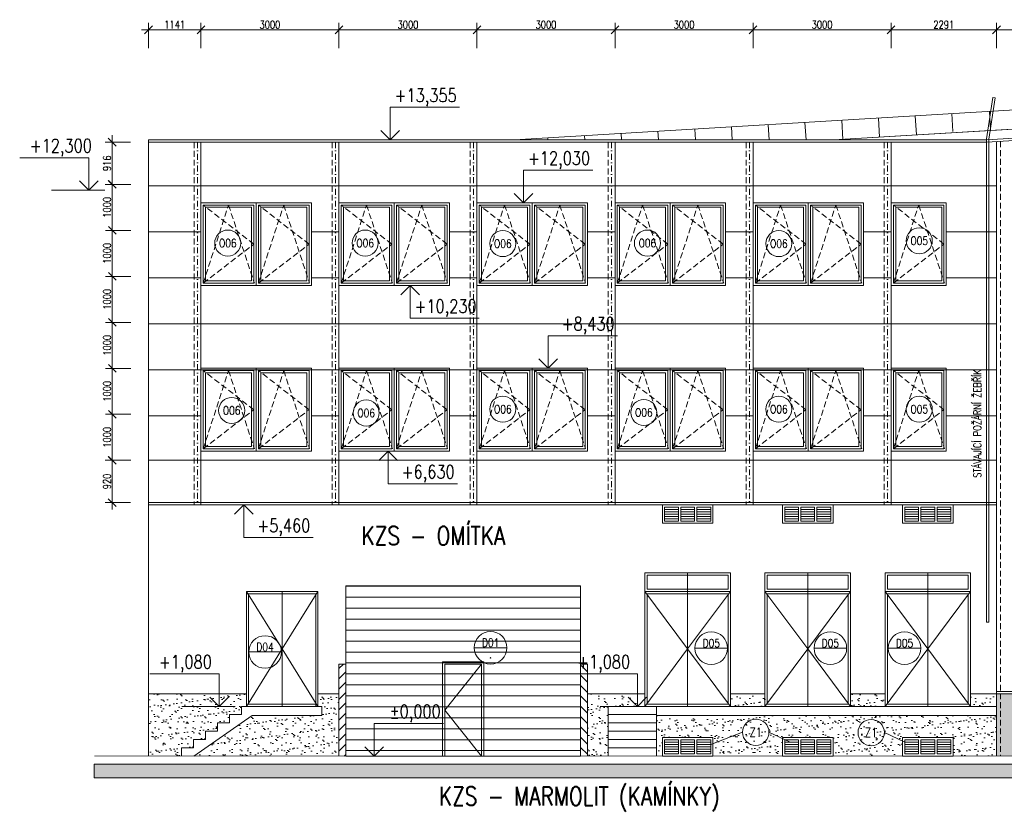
# Model space of a CAD drawing. Header units: millimetres. Extents: x -485339 to 350584, y -1189936 to 0.
# Tile 87 of 256: x -226876 to -205476, y -973818 to -956629. Entities that reach past the tile are written whole.
import ezdxf
from ezdxf.enums import TextEntityAlignment as Align

# ---------------------------------------------------------------- set-up
doc = ezdxf.new("R2010")
doc.units = ezdxf.units.MM
doc.header["$LTSCALE"] = 10
doc.linetypes.add('DASHDOT', pattern=[25.4, 12.7, -6.35, 0, -6.35])
doc.linetypes.add('ČÁRKOVANÁ', pattern=[19.05, 12.7, -6.35])
doc.layers.get('Defpoints').update_dxf_attribs({"color": 201})
for name, color, linetype, lineweight in [('N_dveře', 10, 'Continuous', 18), ('N_okna', 10, 'Continuous', 18), ('N_popis', 10, 'Continuous', 18), ('N_popis_fasáda', 212, 'Continuous', 18), ('N_popis_otvory', 10, 'Continuous', 18), ('N_čáry_obv.plášt', 212, 'Continuous', 18), ('N_čáry_plné', 10, 'Continuous', 18), ('N_šrary', 10, 'Continuous', 18), ('St__otvory_dveře', 40, 'Continuous', 18), ('St_kóty_výškové', 132, 'Continuous', 18), ('St_otvory_okna', 40, 'Continuous', 18), ('St_popis', 250, 'Continuous', 18), ('St_sloupy_opláštění_pohled', 25, 'ČÁRKOVANÁ', 18), ('St_čáry_obrys', 5, 'Continuous', 35), ('St_čáry_plné', 250, 'Continuous', 18), ('St_šrafy', 250, 'Continuous', 18)]:
    doc.layers.add(name, color=color, linetype=linetype, lineweight=lineweight)
doc.styles.add('ROMANS', font='romans.shx', dxfattribs={"width": 0.8})
doc.styles.get("Standard").update_dxf_attribs({"font": 'simplex.shx', "width": 0.8})
doc.dimstyles.new('stavebníM100', dxfattribs={"dimtxt": 165, "dimasz": 170, "dimexe": 150, "dimexo": 100, "dimgap": 30, "dimtad": 1, "dimdec": 0, "dimtxsty": 'Standard', "dimblk": 'OBLIQUE', "dimcen": -2.5, "dimdle": 150, "dimclrd": 256, "dimclre": 256, "dimclrt": 256, "dimadec": 4, "dimazin": 0, "dimtfac": 1, "dimtdec": 0, "dimtmove": 2, "dimatfit": 3, "dimldrblk": 'OBLIQUE', "dimfxl": 400, "dimfxlon": 1, "dimlwd": -1, "dimlwe": -1, "dimarcsym": 0})

# ---------------------------------------------------------------- blocks, each defined once
blk = doc.blocks.new('G$C4C01F9E8')
at = {"layer": 'St__otvory_dveře', "color": 0}
for points in [[(0, 0), (1860, 0), (1860, 2500), (0, 2500)], [(50, 50), (1810, 50), (1810, 2450), (50, 2450)]]:
    blk.add_lwpolyline(points, close=True, dxfattribs=at)
for points in [[(0, 2500), (930, 1250), (0, 0)], [(930, 0), (930, 2500)], [(1860, 2500), (930, 1250), (1860, 0)]]:
    blk.add_lwpolyline(points, dxfattribs=at)
blk = doc.blocks.new('G$CCE6EB1B3')
at = {"layer": 'St__otvory_dveře', "color": 0}
for points in [[(-550, -400), (550, -400), (550, 0), (-550, 0)], [(-500, -350), (-200, -350), (-200, -50), (-500, -50)], [(-150, -350), (150, -350), (150, -50), (-150, -50)], [(200, -350), (500, -350), (500, -50), (200, -50)]]:
    blk.add_lwpolyline(points, close=True, dxfattribs=at)
for points in [[(-500, -100), (-200, -100)], [(-500, -150), (-200, -150)], [(-500, -200), (-200, -200)], [(-150, -100), (150, -100)], [(-150, -150), (150, -150)], [(-150, -200), (150, -200)], [(200, -100), (500, -100)], [(200, -150), (500, -150)], [(200, -200), (500, -200)], [(-500, -250), (-200, -250)], [(-500, -300), (-200, -300)], [(-150, -250), (150, -250)], [(-150, -300), (150, -300)], [(200, -250), (500, -250)], [(200, -300), (500, -300)]]:
    blk.add_lwpolyline(points, dxfattribs=at)
blk = doc.blocks.new('G$C2A535DCC')
at = {"layer": 'St__otvory_dveře', "color": 0}
for p, q in [((775, 1250), (0, 2500)), ((0, 2500), (1550, 2500)), ((0, 2500), (775, 1250)), ((0, 2500), (0, 0)), ((1550, 2500), (0, 2500)), ((0, 0), (0, 2500)), ((0, 2500), (0, 2500)), ((0, 2450), (1508, 2450)), ((0, 2450), (0, 0)), ((1508, 2450), (0, 2450)), ((0, 0), (0, 2450)), ((42, 2450), (1508, 2450)), ((42, 2450), (42, 50)), ((1508, 2450), (42, 2450)), ((42, 50), (42, 2450)), ((775, 1250), (1550, 2500)), ((775, 2500), (775, 0)), ((1550, 2500), (775, 1250)), ((775, 0), (775, 2500)), ((775, 2500), (775, 2500)), ((1508, 2450), (1508, 0)), ((1508, 2450), (1508, 50)), ((1508, 0), (1508, 2450)), ((1508, 50), (1508, 2450)), ((1550, 2500), (1550, 0)), ((1550, 0), (1550, 2500)), ((1550, 2500), (1550, 2500)), ((0, 0), (775, 1250)), ((775, 1250), (0, 0)), ((1550, 0), (775, 1250)), ((775, 1250), (1550, 0)), ((0, 0), (0, 0)), ((0, 0), (0, 0)), ((0, 0), (1508, 0)), ((0, 0), (1550, 0)), ((42, 50), (42, 50)), ((1508, 50), (42, 50)), ((42, 50), (42, 50)), ((42, 50), (1508, 50)), ((775, 0), (775, 0)), ((0, 0), (0, 0)), ((1508, 0), (0, 0)), ((0, 0), (0, 0)), ((1550, 0), (0, 0)), ((0, 0), (0, 0)), ((1550, 0), (1550, 0))]:
    blk.add_line(p, q, dxfattribs=at)
blk = doc.blocks.new('G$C234DA3A5')
at = {"layer": 'St_otvory_okna', "color": 0}
for points in [[(0, 0), (1200, 0), (1200, 1800), (0, 1800)], [(50, 50), (1150, 50), (1150, 1750), (50, 1750)], [(100, 100), (1100, 100), (1100, 1700), (100, 1700)]]:
    blk.add_lwpolyline(points, close=True, dxfattribs=at)
at = {"layer": 'St_otvory_okna', "color": 0, "linetype": 'ČÁRKOVANÁ'}
for points in [[(50, 50), (1150, 900), (50, 1750)], [(50, 50), (600, 1750), (1162, 50)]]:
    blk.add_lwpolyline(points, dxfattribs=at)
blk = doc.blocks.new('*U4031')
at = {"color": 0, "linetype": 'ByBlock', "lineweight": -2}
blk.add_line((3, 0), (-7, 0), dxfattribs=at)
for points in [[(0, 0), (0, -6.12), (0, -6.12), (-13, -6.12)], [(1.75, -1.75), (0, 0), (-1.75, -1.75)]]:
    blk.add_lwpolyline(points, dxfattribs=at)
at = {"color": 0, "linetype": 'ByBlock', "lineweight": -2, "style": 'ROMANS', "width": 0.8}
for tag, p in [('VYSKA', (-3.45, -2.62)), ('POPIS_001', (-12.5, -7.13))]:
    blk.add_attdef(tag, text='', height=2.5, dxfattribs=at).set_placement(p, align=Align.TOP_RIGHT)
blk = doc.blocks.new('*U4033')
at = {"color": 0, "linetype": 'ByBlock', "lineweight": -2}
blk.add_line((3, 0), (-7, 0), dxfattribs=at)
for points in [[(0, 0), (0, 6.12), (0, 6.12), (-13, 6.12)], [(1.75, 1.75), (0, 0), (-1.75, 1.75)]]:
    blk.add_lwpolyline(points, dxfattribs=at)
at = {"color": 0, "linetype": 'ByBlock', "lineweight": -2, "style": 'ROMANS', "width": 0.8}
for tag, p in [('VYSKA', (-3.45, 9.62)), ('POPIS_001', (-12.5, 5.12))]:
    blk.add_attdef(tag, text='', height=2.5, dxfattribs=at).set_placement(p, align=Align.TOP_RIGHT)
blk = doc.blocks.new('*U4035')
at = {"color": 0, "linetype": 'ByBlock', "lineweight": -2}
blk.add_line((-3, 0), (7, 0), dxfattribs=at)
for points in [[(0, 0), (0, 6.12), (0, 6.12), (13, 6.12)], [(-1.75, 1.75), (0, 0), (1.75, 1.75)]]:
    blk.add_lwpolyline(points, dxfattribs=at)
at = {"color": 0, "linetype": 'ByBlock', "lineweight": -2, "style": 'ROMANS', "width": 0.8}
blk.add_attdef('VYSKA', text='', height=2.5, dxfattribs=at).set_placement((12.5, 9.62), align=Align.TOP_RIGHT)
blk.add_attdef('POPIS_001', text='', height=2.5, dxfattribs=at).set_placement((12.5, 5.12), align=Align.TOP_LEFT)
blk = doc.blocks.new('*U3985')
at = {"color": 0, "linetype": 'ByBlock', "lineweight": -2}
blk.add_line((3, 0), (-7, 0), dxfattribs=at)
for points in [[(0, 0), (0, 6.12), (0, 6.12), (-13, 6.12)], [(1.75, 1.75), (0, 0), (-1.75, 1.75)]]:
    blk.add_lwpolyline(points, dxfattribs=at)
at = {"color": 0, "linetype": 'ByBlock', "lineweight": -2, "style": 'ROMANS', "width": 0.8}
for tag, p in [('VYSKA', (-3.45, 9.62)), ('POPIS_001', (-12.5, 5.12))]:
    blk.add_attdef(tag, text='', height=2.5, dxfattribs=at).set_placement(p, align=Align.TOP_RIGHT)
blk = doc.blocks.new('_OBLIQUE')
at = {"color": 0, "linetype": 'ByBlock'}
blk.add_line((-0.5, -0.5), (0.5, 0.5), dxfattribs=at)
blk = doc.blocks.new('*D6683')
at = {"layer": 'Defpoints', "color": 0}
for p in [(-222937, -956850), (-224078, -959243), (-222937, -959243)]:
    blk.add_point(p, dxfattribs=at)
at = {"layer": 'N_popis_fasáda'}
for p, q in [((-224078, -957250), (-224078, -956700)), ((-222937, -957250), (-222937, -956700)), ((-224228, -956850), (-222787, -956850))]:
    blk.add_line(p, q, dxfattribs=at)
at = {"layer": 'N_popis_fasáda', "linetype": 'ByBlock', "xscale": 170, "yscale": 170, "zscale": 170, "rotation": 180}
blk.add_blockref('_OBLIQUE', (-224078, -956850), dxfattribs=at)
at = {"layer": 'N_popis_fasáda', "linetype": 'ByBlock', "xscale": 170, "yscale": 170, "zscale": 170}
blk.add_blockref('_OBLIQUE', (-222937, -956850), dxfattribs=at)
at = {"layer": 'N_popis_fasáda', "insert": (-223508, -956737), "char_height": 165, "attachment_point": 5}
blk.add_mtext('1141', dxfattribs=at)
blk = doc.blocks.new('*D6684')
at = {"layer": 'Defpoints', "color": 0}
for p in [(-219937, -956850), (-222937, -959243), (-219937, -959243)]:
    blk.add_point(p, dxfattribs=at)
at = {"layer": 'N_popis_fasáda'}
for p, q in [((-222937, -957250), (-222937, -956700)), ((-219937, -957250), (-219937, -956700)), ((-223087, -956850), (-219787, -956850))]:
    blk.add_line(p, q, dxfattribs=at)
at = {"layer": 'N_popis_fasáda', "linetype": 'ByBlock', "xscale": 170, "yscale": 170, "zscale": 170, "rotation": 180}
blk.add_blockref('_OBLIQUE', (-222937, -956850), dxfattribs=at)
at = {"layer": 'N_popis_fasáda', "linetype": 'ByBlock', "xscale": 170, "yscale": 170, "zscale": 170}
blk.add_blockref('_OBLIQUE', (-219937, -956850), dxfattribs=at)
at = {"layer": 'N_popis_fasáda', "insert": (-221437, -956737), "char_height": 165, "attachment_point": 5}
blk.add_mtext('3000', dxfattribs=at)
blk = doc.blocks.new('*D6685')
at = {"layer": 'Defpoints', "color": 0}
for p in [(-216937, -956850), (-219937, -959243), (-216937, -959293)]:
    blk.add_point(p, dxfattribs=at)
at = {"layer": 'N_popis_fasáda'}
for p, q in [((-219937, -957250), (-219937, -956700)), ((-216937, -957250), (-216937, -956700)), ((-220087, -956850), (-216787, -956850))]:
    blk.add_line(p, q, dxfattribs=at)
at = {"layer": 'N_popis_fasáda', "linetype": 'ByBlock', "xscale": 170, "yscale": 170, "zscale": 170, "rotation": 180}
blk.add_blockref('_OBLIQUE', (-219937, -956850), dxfattribs=at)
at = {"layer": 'N_popis_fasáda', "linetype": 'ByBlock', "xscale": 170, "yscale": 170, "zscale": 170}
blk.add_blockref('_OBLIQUE', (-216937, -956850), dxfattribs=at)
at = {"layer": 'N_popis_fasáda', "insert": (-218437, -956737), "char_height": 165, "attachment_point": 5}
blk.add_mtext('3000', dxfattribs=at)
blk = doc.blocks.new('*D6686')
at = {"layer": 'Defpoints', "color": 0}
for p in [(-213937, -956850), (-216937, -959293), (-213937, -959293)]:
    blk.add_point(p, dxfattribs=at)
at = {"layer": 'N_popis_fasáda'}
for p, q in [((-216937, -957250), (-216937, -956700)), ((-213937, -957250), (-213937, -956700)), ((-217087, -956850), (-213787, -956850))]:
    blk.add_line(p, q, dxfattribs=at)
at = {"layer": 'N_popis_fasáda', "linetype": 'ByBlock', "xscale": 170, "yscale": 170, "zscale": 170, "rotation": 180}
blk.add_blockref('_OBLIQUE', (-216937, -956850), dxfattribs=at)
at = {"layer": 'N_popis_fasáda', "linetype": 'ByBlock', "xscale": 170, "yscale": 170, "zscale": 170}
blk.add_blockref('_OBLIQUE', (-213937, -956850), dxfattribs=at)
at = {"layer": 'N_popis_fasáda', "insert": (-215437, -956737), "char_height": 165, "attachment_point": 5}
blk.add_mtext('3000', dxfattribs=at)
blk = doc.blocks.new('*D6687')
at = {"layer": 'Defpoints', "color": 0}
for p in [(-210937, -956850), (-213937, -959293), (-210937, -959243)]:
    blk.add_point(p, dxfattribs=at)
at = {"layer": 'N_popis_fasáda'}
for p, q in [((-213937, -957250), (-213937, -956700)), ((-210937, -957250), (-210937, -956700)), ((-214087, -956850), (-210787, -956850))]:
    blk.add_line(p, q, dxfattribs=at)
at = {"layer": 'N_popis_fasáda', "linetype": 'ByBlock', "xscale": 170, "yscale": 170, "zscale": 170, "rotation": 180}
blk.add_blockref('_OBLIQUE', (-213937, -956850), dxfattribs=at)
at = {"layer": 'N_popis_fasáda', "linetype": 'ByBlock', "xscale": 170, "yscale": 170, "zscale": 170}
blk.add_blockref('_OBLIQUE', (-210937, -956850), dxfattribs=at)
at = {"layer": 'N_popis_fasáda', "insert": (-212437, -956737), "char_height": 165, "attachment_point": 5}
blk.add_mtext('3000', dxfattribs=at)
blk = doc.blocks.new('*D6688')
at = {"layer": 'Defpoints', "color": 0}
for p in [(-207937, -956850), (-210937, -959243), (-207937, -959243)]:
    blk.add_point(p, dxfattribs=at)
at = {"layer": 'N_popis_fasáda'}
for p, q in [((-210937, -957250), (-210937, -956700)), ((-207937, -957250), (-207937, -956700)), ((-211087, -956850), (-207787, -956850))]:
    blk.add_line(p, q, dxfattribs=at)
at = {"layer": 'N_popis_fasáda', "linetype": 'ByBlock', "xscale": 170, "yscale": 170, "zscale": 170, "rotation": 180}
blk.add_blockref('_OBLIQUE', (-210937, -956850), dxfattribs=at)
at = {"layer": 'N_popis_fasáda', "linetype": 'ByBlock', "xscale": 170, "yscale": 170, "zscale": 170}
blk.add_blockref('_OBLIQUE', (-207937, -956850), dxfattribs=at)
at = {"layer": 'N_popis_fasáda', "insert": (-209437, -956737), "char_height": 165, "attachment_point": 5}
blk.add_mtext('3000', dxfattribs=at)
blk = doc.blocks.new('*D6689')
at = {"layer": 'Defpoints', "color": 0}
for p in [(-205646, -956850), (-207937, -959243), (-205646, -959281)]:
    blk.add_point(p, dxfattribs=at)
at = {"layer": 'N_popis_fasáda'}
for p, q in [((-207937, -957250), (-207937, -956700)), ((-205646, -957250), (-205646, -956700)), ((-208087, -956850), (-205496, -956850))]:
    blk.add_line(p, q, dxfattribs=at)
at = {"layer": 'N_popis_fasáda', "linetype": 'ByBlock', "xscale": 170, "yscale": 170, "zscale": 170, "rotation": 180}
blk.add_blockref('_OBLIQUE', (-207937, -956850), dxfattribs=at)
at = {"layer": 'N_popis_fasáda', "linetype": 'ByBlock', "xscale": 170, "yscale": 170, "zscale": 170}
blk.add_blockref('_OBLIQUE', (-205646, -956850), dxfattribs=at)
at = {"layer": 'N_popis_fasáda', "insert": (-206792, -956737), "char_height": 165, "attachment_point": 5}
blk.add_mtext('2291', dxfattribs=at)
blk = doc.blocks.new('*D6690')
at = {"layer": 'Defpoints', "color": 0}
for p in [(-201903, -956850), (-201903, -959056), (-205646, -959281)]:
    blk.add_point(p, dxfattribs=at)
at = {"layer": 'N_popis_fasáda'}
for p, q in [((-205646, -957250), (-205646, -956700)), ((-201903, -957250), (-201903, -956700)), ((-205796, -956850), (-201753, -956850))]:
    blk.add_line(p, q, dxfattribs=at)
at = {"layer": 'N_popis_fasáda', "linetype": 'ByBlock', "xscale": 170, "yscale": 170, "zscale": 170, "rotation": 180}
blk.add_blockref('_OBLIQUE', (-205646, -956850), dxfattribs=at)
at = {"layer": 'N_popis_fasáda', "linetype": 'ByBlock', "xscale": 170, "yscale": 170, "zscale": 170}
blk.add_blockref('_OBLIQUE', (-201903, -956850), dxfattribs=at)
at = {"layer": 'N_popis_fasáda', "insert": (-203775, -956737), "char_height": 165, "attachment_point": 5}
blk.add_mtext('3743', dxfattribs=at)
blk = doc.blocks.new('*D7533')
at = {"layer": 'Defpoints', "color": 0}
for p in [(-224865, -966209), (-224078, -966209), (-224078, -967129)]:
    blk.add_point(p, dxfattribs=at)
at = {"layer": 'N_popis_fasáda'}
for p, q in [((-224865, -967279), (-224865, -966059)), ((-224465, -966209), (-225015, -966209)), ((-224465, -967129), (-225015, -967129))]:
    blk.add_line(p, q, dxfattribs=at)
at = {"layer": 'N_popis_fasáda', "linetype": 'ByBlock', "xscale": 170, "yscale": 170, "zscale": 170}
for p, rotation in [((-224865, -966209), 90), ((-224865, -967129), 270)]:
    blk.add_blockref('_OBLIQUE', p, dxfattribs=dict(at, rotation=rotation))
at = {"layer": 'N_popis_fasáda', "insert": (-224978, -966669), "char_height": 165, "attachment_point": 5, "rotation": 90}
blk.add_mtext('920', dxfattribs=at)
blk = doc.blocks.new('*D7535')
at = {"layer": 'Defpoints', "color": 0}
for p in [(-224864, -964209), (-224077, -964209), (-224077, -965209)]:
    blk.add_point(p, dxfattribs=at)
at = {"layer": 'N_popis_fasáda'}
for p, q in [((-224464, -964209), (-225014, -964209)), ((-224864, -965359), (-224864, -964059)), ((-224464, -965209), (-225014, -965209))]:
    blk.add_line(p, q, dxfattribs=at)
at = {"layer": 'N_popis_fasáda', "linetype": 'ByBlock', "xscale": 170, "yscale": 170, "zscale": 170}
for p, rotation in [((-224864, -964209), 90), ((-224864, -965209), 270)]:
    blk.add_blockref('_OBLIQUE', p, dxfattribs=dict(at, rotation=rotation))
at = {"layer": 'N_popis_fasáda', "insert": (-224977, -964709), "char_height": 165, "attachment_point": 5, "rotation": 90}
blk.add_mtext('1000', dxfattribs=at)
blk = doc.blocks.new('*D7536')
at = {"layer": 'Defpoints', "color": 0}
for p in [(-224864, -963209), (-224077, -963209), (-224077, -964209)]:
    blk.add_point(p, dxfattribs=at)
at = {"layer": 'N_popis_fasáda'}
for p, q in [((-224864, -964359), (-224864, -963059)), ((-224464, -963209), (-225014, -963209)), ((-224464, -964209), (-225014, -964209))]:
    blk.add_line(p, q, dxfattribs=at)
at = {"layer": 'N_popis_fasáda', "linetype": 'ByBlock', "xscale": 170, "yscale": 170, "zscale": 170}
for p, rotation in [((-224864, -963209), 90), ((-224864, -964209), 270)]:
    blk.add_blockref('_OBLIQUE', p, dxfattribs=dict(at, rotation=rotation))
at = {"layer": 'N_popis_fasáda', "insert": (-224977, -963709), "char_height": 165, "attachment_point": 5, "rotation": 90}
blk.add_mtext('1000', dxfattribs=at)
blk = doc.blocks.new('*D7537')
at = {"layer": 'Defpoints', "color": 0}
for p in [(-224864, -962209), (-224077, -962209), (-224077, -963209)]:
    blk.add_point(p, dxfattribs=at)
at = {"layer": 'N_popis_fasáda'}
for p, q in [((-224864, -963359), (-224864, -962059)), ((-224464, -962209), (-225014, -962209)), ((-224464, -963209), (-225014, -963209))]:
    blk.add_line(p, q, dxfattribs=at)
at = {"layer": 'N_popis_fasáda', "linetype": 'ByBlock', "xscale": 170, "yscale": 170, "zscale": 170}
for p, rotation in [((-224864, -962209), 90), ((-224864, -963209), 270)]:
    blk.add_blockref('_OBLIQUE', p, dxfattribs=dict(at, rotation=rotation))
at = {"layer": 'N_popis_fasáda', "insert": (-224977, -962709), "char_height": 165, "attachment_point": 5, "rotation": 90}
blk.add_mtext('1000', dxfattribs=at)
blk = doc.blocks.new('*D7538')
at = {"layer": 'Defpoints', "color": 0}
for p in [(-224864, -961209), (-224077, -961209), (-224077, -962209)]:
    blk.add_point(p, dxfattribs=at)
at = {"layer": 'N_popis_fasáda'}
for p, q in [((-224864, -962359), (-224864, -961059)), ((-224464, -961209), (-225014, -961209)), ((-224464, -962209), (-225014, -962209))]:
    blk.add_line(p, q, dxfattribs=at)
at = {"layer": 'N_popis_fasáda', "linetype": 'ByBlock', "xscale": 170, "yscale": 170, "zscale": 170}
for p, rotation in [((-224864, -961209), 90), ((-224864, -962209), 270)]:
    blk.add_blockref('_OBLIQUE', p, dxfattribs=dict(at, rotation=rotation))
at = {"layer": 'N_popis_fasáda', "insert": (-224977, -961709), "char_height": 165, "attachment_point": 5, "rotation": 90}
blk.add_mtext('1000', dxfattribs=at)
blk = doc.blocks.new('*D7539')
at = {"layer": 'Defpoints', "color": 0}
for p in [(-224864, -960209), (-224077, -960209), (-224077, -961209)]:
    blk.add_point(p, dxfattribs=at)
at = {"layer": 'N_popis_fasáda'}
for p, q in [((-224864, -961359), (-224864, -960059)), ((-224464, -960209), (-225014, -960209)), ((-224464, -961209), (-225014, -961209))]:
    blk.add_line(p, q, dxfattribs=at)
at = {"layer": 'N_popis_fasáda', "linetype": 'ByBlock', "xscale": 170, "yscale": 170, "zscale": 170}
for p, rotation in [((-224864, -960209), 90), ((-224864, -961209), 270)]:
    blk.add_blockref('_OBLIQUE', p, dxfattribs=dict(at, rotation=rotation))
at = {"layer": 'N_popis_fasáda', "insert": (-224977, -960709), "char_height": 165, "attachment_point": 5, "rotation": 90}
blk.add_mtext('1000', dxfattribs=at)
blk = doc.blocks.new('*D7540')
at = {"layer": 'Defpoints', "color": 0}
for p in [(-224865, -959293), (-224078, -959293), (-224078, -960209)]:
    blk.add_point(p, dxfattribs=at)
at = {"layer": 'N_popis_fasáda'}
for p, q in [((-224465, -959293), (-225015, -959293)), ((-224865, -960359), (-224865, -959143)), ((-224465, -960209), (-225015, -960209))]:
    blk.add_line(p, q, dxfattribs=at)
at = {"layer": 'N_popis_fasáda', "linetype": 'ByBlock', "xscale": 170, "yscale": 170, "zscale": 170}
for p, rotation in [((-224865, -959293), 90), ((-224865, -960209), 270)]:
    blk.add_blockref('_OBLIQUE', p, dxfattribs=dict(at, rotation=rotation))
at = {"layer": 'N_popis_fasáda', "insert": (-224978, -959751), "char_height": 165, "attachment_point": 5, "rotation": 90}
blk.add_mtext('916', dxfattribs=at)
blk = doc.blocks.new('*D7541')
at = {"layer": 'Defpoints', "color": 0}
for p in [(-224077, -965209), (-224864, -966209), (-224078, -966209)]:
    blk.add_point(p, dxfattribs=at)
at = {"layer": 'N_popis_fasáda'}
for p, q in [((-224864, -965059), (-224864, -966359)), ((-224464, -965209), (-225014, -965209)), ((-224464, -966209), (-225014, -966209))]:
    blk.add_line(p, q, dxfattribs=at)
at = {"layer": 'N_popis_fasáda', "linetype": 'ByBlock', "xscale": 170, "yscale": 170, "zscale": 170}
for p, rotation in [((-224864, -965209), 90), ((-224864, -966209), 270)]:
    blk.add_blockref('_OBLIQUE', p, dxfattribs=dict(at, rotation=rotation))
at = {"layer": 'N_popis_fasáda', "insert": (-224977, -965709), "char_height": 165, "attachment_point": 5, "rotation": 90}
blk.add_mtext('1000', dxfattribs=at)
blk = doc.blocks.new('*U8180')
at = {"color": 0, "linetype": 'ByBlock', "lineweight": -2}
blk.add_line((-3, 0), (7, 0), dxfattribs=at)
for points in [[(0, 0), (0, 6.12), (0, 6.12), (13, 6.12)], [(-1.75, 1.75), (0, 0), (1.75, 1.75)]]:
    blk.add_lwpolyline(points, dxfattribs=at)
at = {"color": 0, "linetype": 'ByBlock', "lineweight": -2, "style": 'ROMANS', "width": 0.8}
for tag, p in [('VYSKA', (12.5, 9.62)), ('POPIS_001', (28.12, 5.12))]:
    blk.add_attdef(tag, text='', height=2.5, dxfattribs=at).set_placement(p, align=Align.TOP_RIGHT)
blk = doc.blocks.new('G$C70901807')
at = {"layer": 'St_otvory_okna', "color": 0}
for points in [[(0, -1500), (1200, -1500), (1200, 300), (0, 300)], [(50, -1450), (1150, -1450), (1150, 250), (50, 250)], [(100, -1400), (1100, -1400), (1100, 200), (100, 200)]]:
    blk.add_lwpolyline(points, close=True, dxfattribs=at)
at = {"layer": 'St_otvory_okna', "color": 0, "linetype": 'ČÁRKOVANÁ'}
for points in [[(50, -1450), (1150, -600), (50, 250)], [(50, -1450), (600, 250), (1162, -1450)]]:
    blk.add_lwpolyline(points, dxfattribs=at)

msp = doc.modelspace()

# ---------------------------------------------------------------- hatches: boundary and pattern name
at = {"layer": 'N_dveře'}
h = msp.add_hatch(dxfattribs=at)
h.set_pattern_fill('ANSI31', color=256, scale=75, angle=135)
h.set_pattern_definition([(180, (27661.83, -1684.82), (-3e-14, -238.125), [])])
h.paths.add_polyline_path([(-214688.2, -968938.5), (-219788.2, -968938.5), (-219788.2, -972638.5), (-214688.2, -972638.5)])
h = msp.add_hatch(dxfattribs=at)
h.set_pattern_fill('ANSI31', color=256, scale=50)
h.set_pattern_definition([(45, (27661.83, 0), (-112.253202, 112.253202), [])])
h.paths.add_polyline_path([(-219788.2, -970638.5), (-219938.2, -970638.5), (-219938.2, -971288.5), (-219938.2, -972638.5), (-219788.2, -972638.5)])
h = msp.add_hatch(dxfattribs=at)
h.set_pattern_fill('ANSI31', color=256, scale=50, angle=90)
h.set_pattern_definition([(135, (29011.83, 0), (-112.253202, -112.253202), [])])
h.paths.add_polyline_path([(-214538.2, -970670), (-214688.2, -970670), (-214688.2, -971320), (-214688.2, -972670), (-214538.2, -972670)])
at = {"layer": 'N_šrary'}
h = msp.add_hatch(dxfattribs=at)
h.set_pattern_fill('AR-SAND', color=256, scale=5)
h.paths.add_polyline_path([(-219938.2, -972638.5), (-219938.2, -971288.5), (-220398.2, -971288.5), (-220398.2, -971558.5), (-220308.2, -971558.5), (-220308.2, -971758.5), (-221823.5, -971758.5), (-223094.6, -972638.5)])
h.paths.add_polyline_path([(-221948.2, -971288.5), (-222542.8, -971288.5), (-224078.2, -971288.5), (-224078.2, -972638.5), (-223358.2, -972638.5), (-223358.2, -972458.5), (-223098.2, -972458.5), (-223098.2, -972278.5), (-222838.2, -972278.5), (-222838.2, -972098.5), (-222578.2, -972098.5), (-222578.2, -971918.5), (-222318.2, -971918.5), (-222318.2, -971738.5), (-222058.2, -971738.5), (-222058.2, -971558.5), (-221948.2, -971558.5)])
h = msp.add_hatch(dxfattribs=at)
h.set_pattern_fill('AR-SAND', color=256, scale=5)
h.paths.add_polyline_path([(-212908.2, -972638.5), (-212908.2, -972238.5), (-211808.2, -972238.5), (-211808.2, -972638.5), (-210298.2, -972638.5), (-210298.2, -972238.5), (-209198.2, -972238.5), (-209198.2, -972638.5), (-207688.2, -972638.5), (-207688.2, -972238.5), (-206588.2, -972238.5), (-206588.2, -972638.5), (-205646.3, -972638.5), (-205646.3, -971758.5), (-213038.2, -971758.5), (-213038.2, -971918.5), (-213038.2, -972098.5), (-213038.2, -972278.5), (-213038.2, -972458.5), (-213038.2, -972638.5)])
h.paths.add_polyline_path([(-211428.2, -971558.5), (-210678.2, -971558.5), (-210678.2, -971288.5), (-211428.2, -971288.5)])
h.paths.add_polyline_path([(-208818.2, -971558.5), (-208068.2, -971558.5), (-208068.2, -971288.5), (-208818.2, -971288.5)])
h.paths.add_polyline_path([(-206208.2, -971558.5), (-205646.3, -971558.5), (-205646.3, -971288.5), (-206208.2, -971288.5)])
h.paths.add_polyline_path([(-214538.2, -972638.5), (-214088.2, -972638.5), (-214088.2, -972458.5), (-214088.2, -972278.5), (-214088.2, -972098.5), (-214088.2, -971918.5), (-214088.2, -971738.5), (-214088.2, -971558.5), (-213452.1, -971558.5), (-213452.1, -971288.5), (-214538.2, -971288.5)])
h = msp.add_hatch(dxfattribs=at)
h.set_pattern_fill('AR-SAND', color=256, scale=5)
h.set_pattern_definition([(37.5, (-15110.36, 3e-10), (-8.000156, 244.70662), [0, -193.04, 0, -215.9, 0, -206.375]), (7.5, (-15110.36, 3e-10), (224.76164, 358.41255), [0, -104.14, 0, -173.99, 0, -66.675]), (327.5, (-15266.57, 3e-10), (395.496185, 0.718592), [0, -63.5, 0, -228.6, 0, -298.45]), (317.5, (-15266.57, 3e-10), (381.77823, 111.46466), [0, -31.75, 0, -149.86, 0, -171.45])])
h.paths.add_polyline_path([(-195708.2, -971288.5), (-205646.3, -971288.5), (-205646.3, -972638.5), (-195708.2, -972635.9)])
at = {"layer": 'St_šrafy'}
h = msp.add_hatch(color=256, dxfattribs=at)
h.dxf.hatch_style = 1
h.paths.add_polyline_path([(-154432.1, -972813.5), (-225253.8, -972813.5), (-225253.8, -973113.5), (-154432.1, -973113.5)])

# ---------------------------------------------------------------- linework, layer by layer
at = {"layer": 'N_dveře'}
for points in [[(-213288.2, -969058.5), (-211428.2, -969058.5), (-211428.2, -968658.5), (-213288.2, -968658.5)], [(-213238.2, -969008.5), (-211478.2, -969008.5), (-211478.2, -968708.5), (-213238.2, -968708.5)], [(-210678.2, -969058.5), (-208818.2, -969058.5), (-208818.2, -968658.5), (-210678.2, -968658.5)], [(-210628.2, -969008.5), (-208868.2, -969008.5), (-208868.2, -968708.5), (-210628.2, -968708.5)], [(-208068.2, -969058.5), (-206208.2, -969058.5), (-206208.2, -968658.5), (-208068.2, -968658.5)], [(-208018.2, -969008.5), (-206258.2, -969008.5), (-206258.2, -968708.5), (-208018.2, -968708.5)], [(-217688.2, -972638.5), (-216788.2, -972638.5), (-216788.2, -970588.5), (-217688.2, -970588.5)], [(-217638.2, -972638.5), (-216838.2, -972638.5), (-216838.2, -970638.5), (-217638.2, -970638.5)]]:
    msp.add_lwpolyline(points, close=True, dxfattribs=at)
for points in [[(-212358.2, -969058.5), (-212358.2, -968658.5)], [(-209748.2, -969058.5), (-209748.2, -968658.5)], [(-207138.2, -969058.5), (-207138.2, -968658.5)], [(-219938.2, -970638.5), (-219788.2, -970638.5)], [(-219938.2, -970638.5), (-219938.2, -972638.5)], [(-216838.2, -970638.5), (-217638.2, -971638.5), (-216838.2, -972638.5)], [(-214688.2, -970638.5), (-214538.2, -970638.5)], [(-214538.2, -972638.5), (-214538.2, -970638.5)]]:
    msp.add_lwpolyline(points, dxfattribs=at)
at = {"layer": 'N_okna'}
for p, q in [((-203395.1, -958478.4), (-216119.8, -959243.3)), ((-207413.3, -958719.9), (-207388.3, -959135.1))]:
    msp.add_line(p, q, dxfattribs=at)
for points in [[(-193395.1, -958296.5), (-209187.4, -959243.3)], [(-206615.2, -958671.9), (-206593.6, -959063.1)], [(-205796.6, -958622.7), (-205774.6, -959023.1)], [(-210607.5, -958911.9), (-210587.6, -959243.3)], [(-209808.9, -958863.9), (-209786.1, -959243.3)], [(-203319, -958890.5), (-209187.4, -959243.3)], [(-209010.4, -958815.9), (-208985.4, -959231.2)], [(-208211.8, -958767.9), (-208186.9, -959183.1)], [(-213801.7, -959104), (-213793.3, -959243.3)], [(-213003.2, -959055.9), (-212991.9, -959243.3)], [(-212204.6, -959007.9), (-212190.5, -959243.3)], [(-211406, -958959.9), (-211389, -959243.3)], [(-215398.8, -959200), (-215396.2, -959243.3)], [(-214600.3, -959152), (-214594.8, -959243.3)]]:
    msp.add_lwpolyline(points, dxfattribs=at)
for points in [[(-222937.2, -962408.5), (-220537.2, -962408.5), (-220537.2, -960608.5), (-222937.2, -960608.5)], [(-219937.2, -962408.5), (-217537.2, -962408.5), (-217537.2, -960608.5), (-219937.2, -960608.5)], [(-216937.2, -962408.5), (-214537.2, -962408.5), (-214537.2, -960608.5), (-216937.2, -960608.5)], [(-213937.2, -962408.5), (-211537.2, -962408.5), (-211537.2, -960608.5), (-213937.2, -960608.5)], [(-210937.2, -962408.5), (-208537.2, -962408.5), (-208537.2, -960608.5), (-210937.2, -960608.5)], [(-207937.2, -962408.5), (-206737.2, -962408.5), (-206737.2, -960608.5), (-207937.2, -960608.5)]]:
    msp.add_lwpolyline(points, close=True, dxfattribs=at)
at = {"layer": 'N_popis'}
for points in [[(-211163.7, -972121.3), (-211858.2, -972388.6)], [(-210591.8, -972121.3), (-210146.2, -972332.2)], [(-208083.8, -972127.8), (-207638.2, -972338.6)]]:
    msp.add_lwpolyline(points, dxfattribs=at)
for centre in [(-210877.7, -972121.3), (-208369.7, -972127.8)]:
    msp.add_circle(centre, 285.9, dxfattribs=at)
at = {"layer": 'N_popis_otvory'}
for centre, radius in [((-222353.9, -961486), 283.2), ((-219367.5, -961486), 283.2), ((-216376.3, -961497.7), 283.2), ((-213233.6, -961486), 283.2), ((-210376.3, -961497.7), 283.2), ((-207324.2, -961435.7), 283.2), ((-222268.4, -965124.4), 283.2), ((-219345.4, -965179.8), 283.2), ((-216376.3, -965097.7), 283.2), ((-213311.1, -965168.7), 283.2), ((-210376.3, -965097.7), 283.2), ((-207324.2, -965098.2), 283.2), ((-221543.7, -970376.1), 354.6), ((-216641, -970282.7), 354.6), ((-211845.2, -970293.1), 354.6), ((-209257.1, -970293.1), 354.6), ((-207644.7, -970293.1), 354.6)]:
    msp.add_circle(centre, radius, dxfattribs=at)
at = {"layer": 'N_čáry_obv.plášt'}
for points in [[(-222937.2, -959293.3), (-222937.2, -967128.5)], [(-219937.2, -959293.3), (-219937.2, -967128.5)], [(-216937.2, -959293.3), (-216937.2, -967128.5)], [(-213937.2, -959293.3), (-213937.2, -967128.5)], [(-210937.2, -959293.3), (-210937.2, -967128.5)], [(-207937.2, -959293.3), (-207937.2, -967128.5)], [(-205646.3, -960238.5), (-224078.2, -960238.5)], [(-222937.2, -961238.5), (-224078.2, -961238.5)], [(-219937.2, -961238.5), (-220537.2, -961238.5)], [(-216937.2, -961238.5), (-217537.2, -961238.5)], [(-213937.2, -961238.5), (-214537.2, -961238.5)], [(-210937.2, -961238.5), (-211537.2, -961238.5)], [(-207937.2, -961238.5), (-208537.2, -961238.5)], [(-205646.3, -961238.5), (-206737.2, -961238.5)], [(-222937.2, -962238.5), (-224078.2, -962238.5)], [(-219937.2, -962238.5), (-220537.2, -962238.5)], [(-216937.2, -962238.5), (-217537.2, -962238.5)], [(-213937.2, -962238.5), (-214537.2, -962238.5)], [(-210937.2, -962238.5), (-211537.2, -962238.5)], [(-207937.2, -962238.5), (-208537.2, -962238.5)], [(-205646.3, -962238.5), (-206737.2, -962238.5)], [(-205646.3, -963238.5), (-224078.2, -963238.5)], [(-205646.3, -964238.5), (-224078.2, -964238.5)], [(-222937.2, -965238.5), (-224078.2, -965238.5)], [(-219937.2, -965238.5), (-220537.2, -965238.5)], [(-216937.2, -965238.5), (-217537.2, -965238.5)], [(-213937.2, -965238.5), (-214537.2, -965238.5)], [(-210937.2, -965238.5), (-211537.2, -965238.5)], [(-207937.2, -965238.5), (-208537.2, -965238.5)], [(-205646.3, -965238.5), (-206737.2, -965238.5)], [(-205646.3, -966208.5), (-224078.2, -966208.5)], [(-205646.3, -971238.5), (-201783.2, -971238.5)]]:
    msp.add_lwpolyline(points, dxfattribs=at)
at = {"layer": 'N_čáry_plné'}
for points in [[(-193400.7, -958494.3), (-205859.9, -959243.3)], [(-193400.5, -958544.4), (-205859.9, -959293.4)], [(-224078.2, -959243.3), (-224078.2, -972638.5)], [(-205859.9, -959243.3), (-224078.2, -959243.3)], [(-205859.9, -959293.3), (-224078.2, -959293.3)], [(-205646.3, -967128.5), (-224078.2, -967128.5)], [(-205646.3, -967178.5), (-224078.2, -967178.5)], [(-221898.3, -970376.1), (-221189.1, -970376.1)], [(-216995.5, -970282.7), (-216286.4, -970282.7)], [(-212199.8, -970293.1), (-211490.6, -970293.1)], [(-209611.7, -970293.1), (-208902.5, -970293.1)], [(-207999.3, -970293.1), (-207290.1, -970293.1)], [(-221948.2, -971288.5), (-224078.2, -971288.5)], [(-219938.2, -971288.5), (-220398.2, -971288.5)], [(-213288.2, -971288.5), (-214538.2, -971288.5)], [(-210678.2, -971288.5), (-211428.2, -971288.5)], [(-208068.2, -971288.5), (-208818.2, -971288.5)], [(-205646.3, -971288.5), (-206208.2, -971288.5)], [(-205646.3, -971288.5), (-195708.2, -971288.5)]]:
    msp.add_lwpolyline(points, dxfattribs=at)
msp.add_lwpolyline([(-214688.2, -972638.5), (-219788.2, -972638.5), (-219788.2, -968938.5), (-214688.2, -968938.5)], close=True, dxfattribs=at)
at = {"layer": 'St_sloupy_opláštění_pohled'}
for points in [[(-223087.2, -959293.3), (-223087.2, -967178.5)], [(-220087.2, -959293.3), (-220087.2, -967178.5)], [(-219937.2, -959293.3), (-219937.2, -967178.5)], [(-217087.2, -959293.3), (-217087.2, -967178.5)], [(-216937.2, -959293.3), (-216937.2, -967178.5)], [(-214087.2, -959293.3), (-214087.2, -967178.5)], [(-213937.2, -959293.3), (-213937.2, -967178.5)], [(-211087.2, -959293.3), (-211087.2, -967178.5)], [(-210937.2, -959293.3), (-210937.2, -967178.5)], [(-208087.2, -959293.3), (-208087.2, -967178.5)], [(-207937.2, -959293.3), (-207937.2, -967178.5)], [(-205561.3, -959275.4), (-205561.3, -972638.5)], [(-222937.2, -960238.5), (-222937.2, -967178.5)]]:
    msp.add_lwpolyline(points, dxfattribs=at)
at = {"layer": 'St_sloupy_opláštění_pohled', "linetype": 'DASHDOT'}
for points in [[(-223012.2, -959293.3), (-223012.2, -967178.5)], [(-220012.2, -959293.3), (-220012.2, -967178.5)], [(-217012.2, -959293.3), (-217012.2, -967178.5)], [(-214012.2, -959293.3), (-214012.2, -967178.5)], [(-211012.2, -959293.3), (-211012.2, -967178.5)], [(-208012.2, -959293.3), (-208012.2, -967178.5)]]:
    msp.add_lwpolyline(points, dxfattribs=at)
at = {"layer": 'St_čáry_obrys', "const_width": 10}
msp.add_lwpolyline([(-154432.1, -972638.5), (-225253.8, -972638.5)], dxfattribs=at)
at = {"layer": 'St_čáry_plné'}
for points in [[(-205859.9, -959222.7), (-205727.9, -958324.1)], [(-205809.9, -959226.3), (-205678.5, -958331.4)], [(-205678.5, -958331.4), (-205727.9, -958324.1)], [(-207413.3, -958719.9), (-207388.3, -959135.1)], [(-205859.9, -959222.7), (-205859.9, -969726.6)], [(-205809.9, -959226.3), (-205809.9, -969726.6)], [(-205646.3, -959280.6), (-205646.3, -972638.5)], [(-205859.9, -969726.6), (-205809.9, -969726.6)], [(-223358.2, -972638.5), (-223358.2, -972458.5), (-223098.2, -972458.5), (-223098.2, -972278.5), (-222838.2, -972278.5), (-222838.2, -972098.5), (-222578.2, -972098.5), (-222578.2, -972098.5), (-222578.2, -971918.5), (-222318.2, -971918.5), (-222318.2, -971738.5), (-222058.2, -971738.5), (-222058.2, -971558.5), (-220308.2, -971558.5), (-220308.2, -971758.5), (-221823.5, -971758.5)], [(-221823.5, -971758.5), (-223094.6, -972638.5)], [(-214088.2, -971558.5), (-214088.2, -972638.5)], [(-214088.2, -971558.5), (-205646.3, -971558.5)], [(-214088.2, -971738.5), (-213038.2, -971738.5)], [(-213038.2, -971558.5), (-213038.2, -972638.5)], [(-213038.2, -971758.5), (-205646.3, -971758.5)], [(-214088.2, -971918.5), (-213038.2, -971918.5)], [(-214088.2, -972098.5), (-213038.2, -972098.5)], [(-214088.2, -972278.5), (-213038.2, -972278.5)], [(-214088.2, -972458.5), (-213038.2, -972458.5)], [(-223358.2, -972638.5), (-223358.2, -972638.5), (-223358.2, -972638.5)], [(-223358.2, -972638.5), (-223358.2, -972638.5)]]:
    msp.add_lwpolyline(points, dxfattribs=at)
at = {"layer": 'St_šrafy'}
msp.add_lwpolyline([(-154432.1, -972813.5), (-225253.8, -972813.5), (-225253.8, -973113.5), (-154432.1, -973113.5)], close=True, dxfattribs=at)

# ---------------------------------------------------------------- block references
at = {"layer": 'N_dveře'}
for name, p in [('G$C2A535DCC', (-221948.2, -971558.5)), ('G$C4C01F9E8', (-213288.2, -971558.5)), ('G$C4C01F9E8', (-210678.2, -971558.5)), ('G$C4C01F9E8', (-208068.2, -971558.5))]:
    msp.add_blockref(name, p, dxfattribs=at)
at = {"layer": 'N_okna'}
for name, p in [('G$C70901807', (-222937.2, -960908.5)), ('G$C70901807', (-221737.2, -960908.5)), ('G$C70901807', (-219937.2, -960908.5)), ('G$C70901807', (-218737.2, -960908.5)), ('G$C70901807', (-216937.2, -960908.5)), ('G$C70901807', (-215737.2, -960908.5)), ('G$C70901807', (-213937.2, -960908.5)), ('G$C70901807', (-212737.2, -960908.5)), ('G$C70901807', (-210937.2, -960908.5)), ('G$C70901807', (-209737.2, -960908.5)), ('G$C70901807', (-207937.2, -960908.5)), ('G$C234DA3A5', (-222937.2, -966008.5)), ('G$C234DA3A5', (-221737.2, -966008.5)), ('G$C234DA3A5', (-219937.2, -966008.5)), ('G$C234DA3A5', (-218737.2, -966008.5)), ('G$C234DA3A5', (-216937.2, -966008.5)), ('G$C234DA3A5', (-215737.2, -966008.5)), ('G$C234DA3A5', (-213937.2, -966008.5)), ('G$C234DA3A5', (-212737.2, -966008.5)), ('G$C234DA3A5', (-210937.2, -966008.5)), ('G$C234DA3A5', (-209737.2, -966008.5)), ('G$C234DA3A5', (-207937.2, -966008.5)), ('G$CCE6EB1B3', (-212358.2, -967178.5)), ('G$CCE6EB1B3', (-209748.2, -967178.5)), ('G$CCE6EB1B3', (-207138.2, -967178.5)), ('G$CCE6EB1B3', (-212358.2, -972238.5)), ('G$CCE6EB1B3', (-209748.2, -972238.5)), ('G$CCE6EB1B3', (-207138.2, -972238.5))]:
    msp.add_blockref(name, p, dxfattribs=at)
at = {"layer": 'St_kóty_výškové'}
ref = msp.add_blockref('*U3985', (-218825.8, -959243.3), dxfattribs=dict(at, xscale=-115.8301158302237, yscale=115.8301158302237, zscale=115.8301158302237))
ref.add_attrib('VYSKA', '+13,355', dxfattribs={"layer": '0', "color": 0, "linetype": 'ByBlock', "lineweight": -2, "height": 289.58, "style": 'ROMANS', "width": 0.8}).set_placement((-217378, -958128.4), align=Align.TOP_RIGHT)
ref = msp.add_blockref('*U8180', (-225370.3, -960338.5), dxfattribs=dict(at, xscale=-115.8301158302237, yscale=115.8301158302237, zscale=115.8301158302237))
ref.add_attrib('VYSKA', '+12,300', dxfattribs={"layer": '0', "color": 0, "linetype": 'ByBlock', "lineweight": -2, "height": 289.58, "style": 'ROMANS', "width": 0.8}).set_placement((-225306.8, -959223.6), align=Align.TOP_RIGHT)
ref = msp.add_blockref('*U4033', (-215926.4, -960608.5), dxfattribs=dict(at, xscale=-115.8301158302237, yscale=115.8301158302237, zscale=115.8301158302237))
ref.add_attrib('VYSKA', '+12,030', dxfattribs={"layer": '0', "color": 0, "linetype": 'ByBlock', "lineweight": -2, "height": 289.58, "style": 'ROMANS', "width": 0.8}).set_placement((-214478.6, -959493.7), align=Align.TOP_RIGHT)
ref = msp.add_blockref('*U4031', (-218392.4, -962408.5), dxfattribs=dict(at, xscale=-115.8301158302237, yscale=115.8301158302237, zscale=115.8301158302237))
ref.add_attrib('VYSKA', '+10,230', dxfattribs={"layer": '0', "color": 0, "linetype": 'ByBlock', "lineweight": -2, "height": 289.58, "style": 'ROMANS', "width": 0.8}).set_placement((-216944.6, -962712.6), align=Align.TOP_RIGHT)
ref = msp.add_blockref('*U4033', (-215392.4, -964208.5), dxfattribs=dict(at, xscale=-115.8301158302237, yscale=115.8301158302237, zscale=115.8301158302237))
ref.add_attrib('VYSKA', '+8,430', dxfattribs={"layer": '0', "color": 0, "linetype": 'ByBlock', "lineweight": -2, "height": 289.58, "style": 'ROMANS', "width": 0.8}).set_placement((-213944.6, -963093.7), align=Align.TOP_RIGHT)
ref = msp.add_blockref('*U4031', (-218869.8, -966008.5), dxfattribs=dict(at, xscale=-115.8301158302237, yscale=115.8301158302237, zscale=115.8301158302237))
ref.add_attrib('VYSKA', '+6,630', dxfattribs={"layer": '0', "color": 0, "linetype": 'ByBlock', "lineweight": -2, "height": 289.58, "style": 'ROMANS', "width": 0.8}).set_placement((-217422, -966312.6), align=Align.TOP_RIGHT)
ref = msp.add_blockref('*U4031', (-222006.4, -967178.5), dxfattribs=dict(at, xscale=-115.8301158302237, yscale=115.8301158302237, zscale=115.8301158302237))
ref.add_attrib('VYSKA', '+5,460', dxfattribs={"layer": '0', "color": 0, "linetype": 'ByBlock', "lineweight": -2, "height": 289.58, "style": 'ROMANS', "width": 0.8}).set_placement((-220558.7, -967482.6), align=Align.TOP_RIGHT)
ref = msp.add_blockref('*U4035', (-222542.8, -971558.5), dxfattribs=dict(at, xscale=-115.8301158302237, yscale=115.8301158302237, zscale=115.8301158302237))
ref.add_attrib('VYSKA', '+1,080', dxfattribs={"layer": '0', "color": 0, "linetype": 'ByBlock', "lineweight": -2, "height": 289.58, "style": 'ROMANS', "width": 0.8}).set_placement((-222699.9, -970443.7), align=Align.TOP_RIGHT)
ref = msp.add_blockref('*U4035', (-213452.1, -971558.5), dxfattribs=dict(at, xscale=-115.8301158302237, yscale=115.8301158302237, zscale=115.8301158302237))
ref.add_attrib('VYSKA', '+1,080', dxfattribs={"layer": '0', "color": 0, "linetype": 'ByBlock', "lineweight": -2, "height": 289.58, "style": 'ROMANS', "width": 0.8}).set_placement((-213609.2, -970443.7), align=Align.TOP_RIGHT)
ref = msp.add_blockref('*U3985', (-219173.3, -972638.5), dxfattribs=dict(at, xscale=-115.8301158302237, yscale=115.8301158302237, zscale=115.8301158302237))
ref.add_attrib('VYSKA', '%%P0,000', dxfattribs={"layer": '0', "color": 0, "linetype": 'ByBlock', "lineweight": -2, "height": 289.58, "style": 'ROMANS', "width": 0.8}).set_placement((-217725.5, -971523.7), align=Align.TOP_RIGHT)

# ---------------------------------------------------------------- texts
at = {"layer": 'N_popis', "width": 0.8}
for p in [(-210877.7, -972121.3), (-208369.7, -972127.8)]:
    msp.add_text('Z1', height=200, dxfattribs=at).set_placement(p, align=Align.MIDDLE_CENTER)
at = {"layer": 'N_popis_fasáda', "width": 0.8}
for s, p in [('KZS - OMÍTKA', (-219449.2, -968049.7)), ('KZS - MARMOLIT (KAMÍNKY)', (-217764.3, -973711.1))]:
    msp.add_text(s, height=400, dxfattribs=at).set_placement(p)
at = {"layer": 'N_popis_otvory', "width": 0.8}
for s, p in [('O06', (-222353.9, -961486)), ('O06', (-219367.5, -961486)), ('O06', (-216376.3, -961497.7)), ('O06', (-213233.6, -961486)), ('O06', (-210376.3, -961497.7)), ('O05', (-207324.2, -961435.7)), ('O06', (-222268.4, -965124.4)), ('O06', (-219345.4, -965179.8)), ('O06', (-216376.3, -965097.7)), ('O06', (-213311.1, -965168.7)), ('O06', (-210376.3, -965097.7)), ('O05', (-207324.2, -965098.2)), ('D04', (-221543.7, -970268.3)), ('D01', (-216641, -970174.9)), ('D05', (-211845.2, -970185.3)), ('D05', (-209257.1, -970185.3)), ('D05', (-207644.7, -970185.3)), ('.', (-216641, -970421.6))]:
    msp.add_text(s, height=180, dxfattribs=at).set_placement(p, align=Align.MIDDLE_CENTER)
at = {"layer": 'St_popis', "ltscale": 2, "width": 0.8}
msp.add_text('STÁVAJÍCÍ POŽÁRNÍ ŽEBŘÍK', height=165, rotation=90, dxfattribs=at).set_placement((-205979.5, -966588.4))

# ---------------------------------------------------------------- dimensions: what is measured, and where the dimension line sits
at = {"layer": 'N_popis_fasáda'}
for base, p1, p2, picture, middle in [((-222937.2, -956849.8), (-224078.2, -959243.3), (-222937.2, -959243.3), '*D6683', (-223507.7, -956737.3)), ((-219937.2, -956849.8), (-222937.2, -959243.3), (-219937.2, -959243.3), '*D6684', (-221437.2, -956737.3)), ((-216937.2, -956849.8), (-219937.2, -959243.3), (-216937.2, -959293.3), '*D6685', (-218437.2, -956737.3)), ((-213937.2, -956849.8), (-216937.2, -959293.3), (-213937.2, -959293.3), '*D6686', (-215437.2, -956737.3)), ((-210937.2, -956849.8), (-213937.2, -959293.3), (-210937.2, -959243.3), '*D6687', (-212437.2, -956737.3)), ((-207937.2, -956849.8), (-210937.2, -959243.3), (-207937.2, -959243.3), '*D6688', (-209437.2, -956737.3)), ((-205646.3, -956849.8), (-207937.2, -959243.3), (-205646.3, -959280.6), '*D6689', (-206791.7, -956737.3)), ((-201903.2, -956849.8), (-205646.3, -959280.6), (-201903.2, -959055.5), '*D6690', (-203774.7, -956737.3))]:
    dim = msp.add_linear_dim(base=base, p1=p1, p2=p2, dimstyle='stavebníM100', override={"dimtxsty": 'Standard', "dimldrblk": 'OBLIQUE'}, dxfattribs=at)
    dim.commit()
    dim.dimension.update_dxf_attribs({"geometry": picture, "text_midpoint": middle})
for base, p1, p2, picture, middle in [((-224865.0525, -959293.297), (-224078.162, -960208.8378), (-224078.162, -959293.297), '*D7540', (-224977.5525, -959751.0674)), ((-224864.3, -960208.8), (-224077.4, -961208.8), (-224077.4, -960208.8), '*D7539', (-224976.8, -960708.8)), ((-224864.3, -961208.8), (-224077.4, -962208.8), (-224077.4, -961208.8), '*D7538', (-224976.8, -961708.8)), ((-224864.3, -962208.8), (-224077.4, -963208.8), (-224077.4, -962208.8), '*D7537', (-224976.8, -962708.8)), ((-224864.3, -963208.8), (-224077.4, -964208.8), (-224077.4, -963208.8), '*D7536', (-224976.8, -963708.8)), ((-224864.3, -964208.8), (-224077.4, -965208.8), (-224077.4, -964208.8), '*D7535', (-224976.8, -964708.8)), ((-224864.3, -966208.5), (-224077.4, -965208.8), (-224078.2, -966208.5), '*D7541', (-224976.8, -965708.7)), ((-224865.1, -966208.5), (-224078.2, -967128.5), (-224078.2, -966208.5), '*D7533', (-224977.6, -966668.5))]:
    dim = msp.add_linear_dim(base=base, p1=p1, p2=p2, angle=90, dimstyle='stavebníM100', dxfattribs=at)
    dim.commit()
    dim.dimension.update_dxf_attribs({"geometry": picture, "text_midpoint": middle})

doc.saveas('drawing.dxf')
